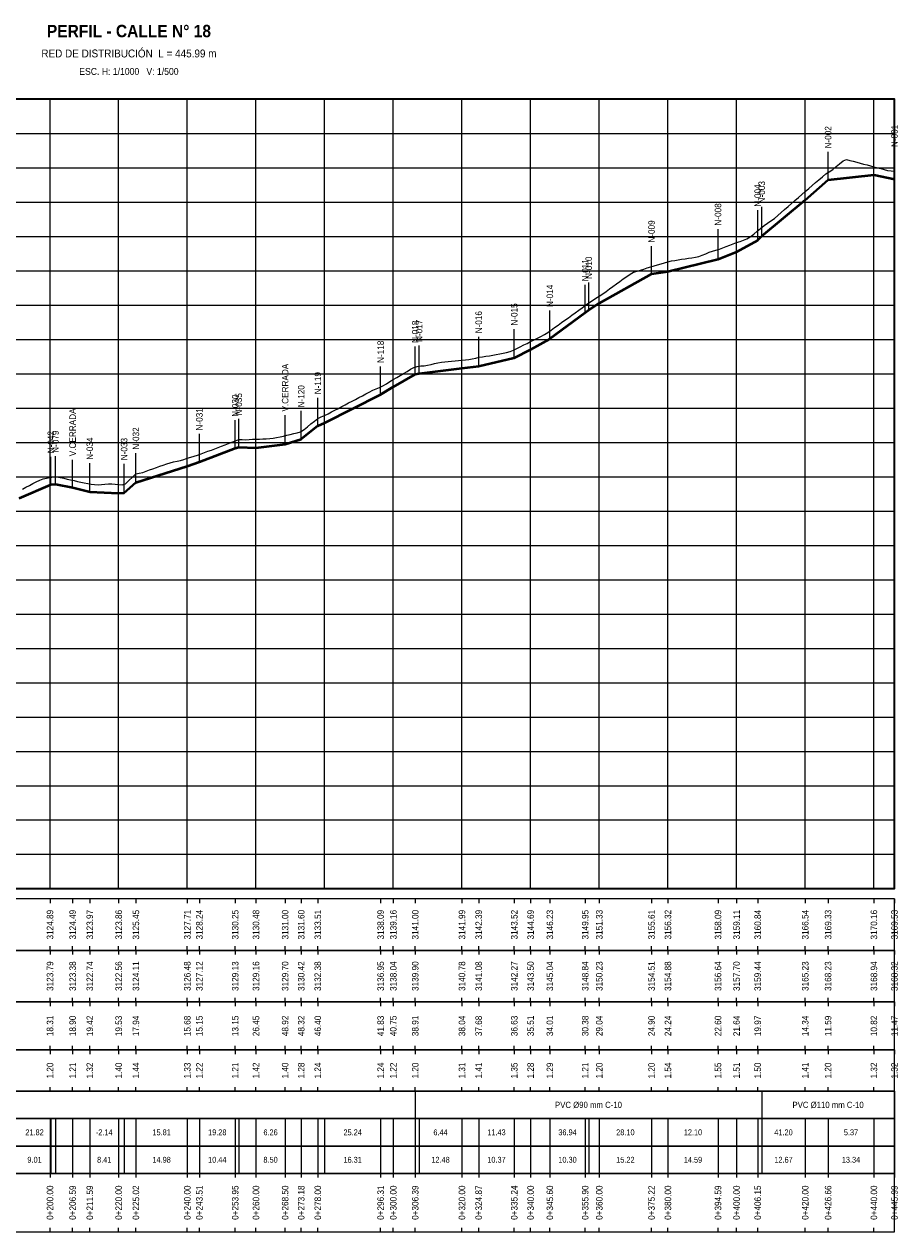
# Model space of a CAD drawing. Header units: metres. Extents: x 295850 to 310263, y 8095845 to 8104014.
# Tile 47 of 77: x 297929 to 298184, y 8098900 to 8099252. Entities that reach past the tile are written whole.
import ezdxf
from ezdxf.enums import TextEntityAlignment as Align

# ---------------------------------------------------------------- set-up
doc = ezdxf.new("R2010")
doc.units = ezdxf.units.M
for name, color, linetype, lineweight in [('PERF-BANDAS', 7, 'Continuous', 18), ('PERF-EST', 6, 'Continuous', 18), ('PERF-GRILLA', 252, 'Continuous', 9), ('PERF-MARCO', 7, 'Continuous', 35), ('PERF-RASANTE', 1, 'Continuous', 35), ('PERF-TERRENO', 32, 'Continuous', 25), ('PERF-TXT', 7, 'Continuous', 18)]:
    doc.layers.add(name, color=color, linetype=linetype, lineweight=lineweight)
doc.styles.add('ARIAL', font='arial.ttf')
doc.styles.add('ARIAL-B', font='arialbd.ttf')

# ---------------------------------------------------------------- blocks, each defined once
blk = doc.blocks.new('PERFIL_CALLE_N_18')
at = {"layer": 'PERF-BANDAS'}
for p, q in [((297936.79, 8098997), (297936.79, 8098995.8)), ((297943.38, 8098997), (297943.38, 8098995.8)), ((297948.38, 8098997), (297948.38, 8098995.8)), ((297956.79, 8098997), (297956.79, 8098995.8)), ((297961.81, 8098997), (297961.81, 8098995.8)), ((297976.79, 8098997), (297976.79, 8098995.8)), ((297980.3, 8098997), (297980.3, 8098995.8)), ((297990.74, 8098997), (297990.74, 8098995.8)), ((297996.79, 8098997), (297996.79, 8098995.8)), ((298005.29, 8098997), (298005.29, 8098995.8)), ((298009.97, 8098997), (298009.97, 8098995.8)), ((298014.79, 8098997), (298014.79, 8098995.8)), ((298033.1, 8098997), (298033.1, 8098995.8)), ((298036.79, 8098997), (298036.79, 8098995.8)), ((298043.18, 8098997), (298043.18, 8098995.8)), ((298056.79, 8098997), (298056.79, 8098995.8)), ((298061.66, 8098997), (298061.66, 8098995.8)), ((298072.03, 8098997), (298072.03, 8098995.8)), ((298076.79, 8098997), (298076.79, 8098995.8)), ((298082.39, 8098997), (298082.39, 8098995.8)), ((298092.69, 8098997), (298092.69, 8098995.8)), ((298096.79, 8098997), (298096.79, 8098995.8)), ((298112.01, 8098997), (298112.01, 8098995.8)), ((298116.79, 8098997), (298116.79, 8098995.8)), ((298131.38, 8098997), (298131.38, 8098995.8)), ((298136.79, 8098997), (298136.79, 8098995.8)), ((298142.94, 8098997), (298142.94, 8098995.8)), ((298156.79, 8098997), (298156.79, 8098995.8)), ((298163.45, 8098997), (298163.45, 8098995.8)), ((298176.79, 8098997), (298176.79, 8098995.8)), ((298182.78, 8098997), (298182.78, 8098995.8)), ((297936.79, 8098982), (297936.79, 8098983.2)), ((297943.38, 8098982), (297943.38, 8098983.2)), ((297948.38, 8098982), (297948.38, 8098983.2)), ((297956.79, 8098982), (297956.79, 8098983.2)), ((297961.81, 8098982), (297961.81, 8098983.2)), ((297976.79, 8098982), (297976.79, 8098983.2)), ((297980.3, 8098982), (297980.3, 8098983.2)), ((297990.74, 8098982), (297990.74, 8098983.2)), ((297996.79, 8098982), (297996.79, 8098983.2)), ((298005.29, 8098982), (298005.29, 8098983.2)), ((298009.97, 8098982), (298009.97, 8098983.2)), ((298014.79, 8098982), (298014.79, 8098983.2)), ((298033.1, 8098982), (298033.1, 8098983.2)), ((298036.79, 8098982), (298036.79, 8098983.2)), ((298043.18, 8098982), (298043.18, 8098983.2)), ((298056.79, 8098982), (298056.79, 8098983.2)), ((298061.66, 8098982), (298061.66, 8098983.2)), ((298072.03, 8098982), (298072.03, 8098983.2)), ((298076.79, 8098982), (298076.79, 8098983.2)), ((298082.39, 8098982), (298082.39, 8098983.2)), ((298092.69, 8098982), (298092.69, 8098983.2)), ((298096.79, 8098982), (298096.79, 8098983.2)), ((298112.01, 8098982), (298112.01, 8098983.2)), ((298116.79, 8098982), (298116.79, 8098983.2)), ((298131.38, 8098982), (298131.38, 8098983.2)), ((298136.79, 8098982), (298136.79, 8098983.2)), ((298142.94, 8098982), (298142.94, 8098983.2)), ((298156.79, 8098982), (298156.79, 8098983.2)), ((298163.45, 8098982), (298163.45, 8098983.2)), ((298176.79, 8098982), (298176.79, 8098983.2)), ((298182.78, 8098982), (298182.78, 8098983.2)), ((297936.79, 8098982), (297936.79, 8098980.8)), ((297943.38, 8098982), (297943.38, 8098980.8)), ((297948.38, 8098982), (297948.38, 8098980.8)), ((297956.79, 8098982), (297956.79, 8098980.8)), ((297961.81, 8098982), (297961.81, 8098980.8)), ((297976.79, 8098982), (297976.79, 8098980.8)), ((297980.3, 8098982), (297980.3, 8098980.8)), ((297990.74, 8098982), (297990.74, 8098980.8)), ((297996.79, 8098982), (297996.79, 8098980.8)), ((298005.29, 8098982), (298005.29, 8098980.8)), ((298009.97, 8098982), (298009.97, 8098980.8)), ((298014.79, 8098982), (298014.79, 8098980.8)), ((298033.1, 8098982), (298033.1, 8098980.8)), ((298036.79, 8098982), (298036.79, 8098980.8)), ((298043.18, 8098982), (298043.18, 8098980.8)), ((298056.79, 8098982), (298056.79, 8098980.8)), ((298061.66, 8098982), (298061.66, 8098980.8)), ((298072.03, 8098982), (298072.03, 8098980.8)), ((298076.79, 8098982), (298076.79, 8098980.8)), ((298082.39, 8098982), (298082.39, 8098980.8)), ((298092.69, 8098982), (298092.69, 8098980.8)), ((298096.79, 8098982), (298096.79, 8098980.8)), ((298112.01, 8098982), (298112.01, 8098980.8)), ((298116.79, 8098982), (298116.79, 8098980.8)), ((298131.38, 8098982), (298131.38, 8098980.8)), ((298136.79, 8098982), (298136.79, 8098980.8)), ((298142.94, 8098982), (298142.94, 8098980.8)), ((298156.79, 8098982), (298156.79, 8098980.8)), ((298163.45, 8098982), (298163.45, 8098980.8)), ((298176.79, 8098982), (298176.79, 8098980.8)), ((298182.78, 8098982), (298182.78, 8098980.8)), ((297936.79, 8098967), (297936.79, 8098968.2)), ((297936.79, 8098967), (297936.79, 8098965.8)), ((297943.38, 8098967), (297943.38, 8098968.2)), ((297943.38, 8098967), (297943.38, 8098965.8)), ((297948.38, 8098967), (297948.38, 8098968.2)), ((297948.38, 8098967), (297948.38, 8098965.8)), ((297956.79, 8098967), (297956.79, 8098968.2)), ((297956.79, 8098967), (297956.79, 8098965.8)), ((297961.81, 8098967), (297961.81, 8098968.2)), ((297961.81, 8098967), (297961.81, 8098965.8)), ((297976.79, 8098967), (297976.79, 8098968.2)), ((297976.79, 8098967), (297976.79, 8098965.8)), ((297980.3, 8098967), (297980.3, 8098968.2)), ((297980.3, 8098967), (297980.3, 8098965.8)), ((297990.74, 8098967), (297990.74, 8098968.2)), ((297990.74, 8098967), (297990.74, 8098965.8)), ((297996.79, 8098967), (297996.79, 8098968.2)), ((297996.79, 8098967), (297996.79, 8098965.8)), ((298005.29, 8098967), (298005.29, 8098968.2)), ((298005.29, 8098967), (298005.29, 8098965.8)), ((298009.97, 8098967), (298009.97, 8098968.2)), ((298009.97, 8098967), (298009.97, 8098965.8)), ((298014.79, 8098967), (298014.79, 8098968.2)), ((298014.79, 8098967), (298014.79, 8098965.8)), ((298033.1, 8098967), (298033.1, 8098968.2)), ((298033.1, 8098967), (298033.1, 8098965.8)), ((298036.79, 8098967), (298036.79, 8098968.2)), ((298036.79, 8098967), (298036.79, 8098965.8)), ((298043.18, 8098967), (298043.18, 8098968.2)), ((298043.18, 8098967), (298043.18, 8098965.8)), ((298056.79, 8098967), (298056.79, 8098968.2)), ((298056.79, 8098967), (298056.79, 8098965.8)), ((298061.66, 8098967), (298061.66, 8098968.2)), ((298061.66, 8098967), (298061.66, 8098965.8)), ((298072.03, 8098967), (298072.03, 8098968.2)), ((298072.03, 8098967), (298072.03, 8098965.8)), ((298076.79, 8098967), (298076.79, 8098968.2)), ((298076.79, 8098967), (298076.79, 8098965.8)), ((298082.39, 8098967), (298082.39, 8098968.2)), ((298082.39, 8098967), (298082.39, 8098965.8)), ((298092.69, 8098967), (298092.69, 8098968.2)), ((298092.69, 8098967), (298092.69, 8098965.8)), ((298096.79, 8098967), (298096.79, 8098968.2)), ((298096.79, 8098967), (298096.79, 8098965.8)), ((298112.01, 8098967), (298112.01, 8098968.2)), ((298112.01, 8098967), (298112.01, 8098965.8)), ((298116.79, 8098967), (298116.79, 8098968.2)), ((298116.79, 8098967), (298116.79, 8098965.8)), ((298131.38, 8098967), (298131.38, 8098968.2)), ((298131.38, 8098967), (298131.38, 8098965.8)), ((298136.79, 8098967), (298136.79, 8098968.2)), ((298136.79, 8098967), (298136.79, 8098965.8)), ((298142.94, 8098967), (298142.94, 8098968.2)), ((298142.94, 8098967), (298142.94, 8098965.8)), ((298156.79, 8098967), (298156.79, 8098968.2)), ((298156.79, 8098967), (298156.79, 8098965.8)), ((298163.45, 8098967), (298163.45, 8098968.2)), ((298163.45, 8098967), (298163.45, 8098965.8)), ((298176.79, 8098967), (298176.79, 8098968.2)), ((298176.79, 8098967), (298176.79, 8098965.8)), ((298182.78, 8098967), (298182.78, 8098968.2)), ((298182.78, 8098967), (298182.78, 8098965.8)), ((297936.79, 8098953), (297936.79, 8098954.2)), ((297936.79, 8098953), (297936.79, 8098951.8)), ((297943.38, 8098953), (297943.38, 8098954.2)), ((297943.38, 8098953), (297943.38, 8098951.8)), ((297948.38, 8098953), (297948.38, 8098954.2)), ((297948.38, 8098953), (297948.38, 8098951.8)), ((297956.79, 8098953), (297956.79, 8098954.2)), ((297956.79, 8098953), (297956.79, 8098951.8)), ((297961.81, 8098953), (297961.81, 8098954.2)), ((297961.81, 8098953), (297961.81, 8098951.8)), ((297976.79, 8098953), (297976.79, 8098954.2)), ((297976.79, 8098953), (297976.79, 8098951.8)), ((297980.3, 8098953), (297980.3, 8098954.2)), ((297980.3, 8098953), (297980.3, 8098951.8)), ((297990.74, 8098953), (297990.74, 8098954.2)), ((297990.74, 8098953), (297990.74, 8098951.8)), ((297996.79, 8098953), (297996.79, 8098954.2)), ((297996.79, 8098953), (297996.79, 8098951.8)), ((298005.29, 8098953), (298005.29, 8098954.2)), ((298005.29, 8098953), (298005.29, 8098951.8)), ((298009.97, 8098953), (298009.97, 8098954.2)), ((298009.97, 8098953), (298009.97, 8098951.8)), ((298014.79, 8098953), (298014.79, 8098954.2)), ((298014.79, 8098953), (298014.79, 8098951.8)), ((298033.1, 8098953), (298033.1, 8098954.2)), ((298033.1, 8098953), (298033.1, 8098951.8)), ((298036.79, 8098953), (298036.79, 8098954.2)), ((298036.79, 8098953), (298036.79, 8098951.8)), ((298043.18, 8098953), (298043.18, 8098954.2)), ((298043.18, 8098953), (298043.18, 8098951.8)), ((298056.79, 8098953), (298056.79, 8098954.2)), ((298056.79, 8098953), (298056.79, 8098951.8)), ((298061.66, 8098953), (298061.66, 8098954.2)), ((298061.66, 8098953), (298061.66, 8098951.8)), ((298072.03, 8098953), (298072.03, 8098954.2)), ((298072.03, 8098953), (298072.03, 8098951.8)), ((298076.79, 8098953), (298076.79, 8098954.2)), ((298076.79, 8098953), (298076.79, 8098951.8)), ((298082.39, 8098953), (298082.39, 8098954.2)), ((298082.39, 8098953), (298082.39, 8098951.8)), ((298092.69, 8098953), (298092.69, 8098954.2)), ((298092.69, 8098953), (298092.69, 8098951.8)), ((298096.79, 8098953), (298096.79, 8098954.2)), ((298096.79, 8098953), (298096.79, 8098951.8)), ((298112.01, 8098953), (298112.01, 8098954.2)), ((298112.01, 8098953), (298112.01, 8098951.8)), ((298116.79, 8098953), (298116.79, 8098954.2)), ((298116.79, 8098953), (298116.79, 8098951.8)), ((298131.38, 8098953), (298131.38, 8098954.2)), ((298131.38, 8098953), (298131.38, 8098951.8)), ((298136.79, 8098953), (298136.79, 8098954.2)), ((298136.79, 8098953), (298136.79, 8098951.8)), ((298142.94, 8098953), (298142.94, 8098954.2)), ((298142.94, 8098953), (298142.94, 8098951.8)), ((298156.79, 8098953), (298156.79, 8098954.2)), ((298156.79, 8098953), (298156.79, 8098951.8)), ((298163.45, 8098953), (298163.45, 8098954.2)), ((298163.45, 8098953), (298163.45, 8098951.8)), ((298176.79, 8098953), (298176.79, 8098954.2)), ((298176.79, 8098953), (298176.79, 8098951.8)), ((298182.78, 8098953), (298182.78, 8098954.2)), ((298182.78, 8098953), (298182.78, 8098951.8)), ((297936.79, 8098941), (297936.79, 8098942.2)), ((297943.38, 8098941), (297943.38, 8098942.2)), ((297948.38, 8098941), (297948.38, 8098942.2)), ((297956.79, 8098941), (297956.79, 8098942.2)), ((297961.81, 8098941), (297961.81, 8098942.2)), ((297976.79, 8098941), (297976.79, 8098942.2)), ((297980.3, 8098941), (297980.3, 8098942.2)), ((297990.74, 8098941), (297990.74, 8098942.2)), ((297996.79, 8098941), (297996.79, 8098942.2)), ((298005.29, 8098941), (298005.29, 8098942.2)), ((298009.97, 8098941), (298009.97, 8098942.2)), ((298014.79, 8098941), (298014.79, 8098942.2)), ((298033.1, 8098941), (298033.1, 8098942.2)), ((298036.79, 8098941), (298036.79, 8098942.2)), ((298043.18, 8098941), (298043.18, 8098942.2)), ((298043.18, 8098941), (298043.18, 8098933)), ((298056.79, 8098941), (298056.79, 8098942.2)), ((298061.66, 8098941), (298061.66, 8098942.2)), ((298072.03, 8098941), (298072.03, 8098942.2)), ((298076.79, 8098941), (298076.79, 8098942.2)), ((298082.39, 8098941), (298082.39, 8098942.2)), ((298092.69, 8098941), (298092.69, 8098942.2)), ((298096.79, 8098941), (298096.79, 8098942.2)), ((298112.01, 8098941), (298112.01, 8098942.2)), ((298116.79, 8098941), (298116.79, 8098942.2)), ((298131.38, 8098941), (298131.38, 8098942.2)), ((298136.79, 8098941), (298136.79, 8098942.2)), ((298142.94, 8098941), (298142.94, 8098942.2)), ((298144.12, 8098941), (298144.12, 8098933)), ((298156.79, 8098941), (298156.79, 8098942.2)), ((298163.45, 8098941), (298163.45, 8098942.2)), ((298176.79, 8098941), (298176.79, 8098942.2)), ((298182.78, 8098941), (298182.78, 8098942.2)), ((298182.78, 8098941), (298182.78, 8098933)), ((297936.79, 8098933), (297936.79, 8098925)), ((297937.02, 8098933), (297937.02, 8098925)), ((297938.38, 8098933), (297938.38, 8098925)), ((297943.38, 8098933), (297943.38, 8098925)), ((297948.38, 8098933), (297948.38, 8098925)), ((297956.79, 8098933), (297956.79, 8098925)), ((297958.38, 8098933), (297958.38, 8098925)), ((297961.81, 8098933), (297961.81, 8098925)), ((297976.79, 8098933), (297976.79, 8098925)), ((297980.3, 8098933), (297980.3, 8098925)), ((297990.74, 8098933), (297990.74, 8098925)), ((297991.78, 8098933), (297991.78, 8098925)), ((297996.79, 8098933), (297996.79, 8098925)), ((298005.29, 8098933), (298005.29, 8098925)), ((298009.97, 8098933), (298009.97, 8098925)), ((298014.79, 8098933), (298014.79, 8098925)), ((298016.79, 8098933), (298016.79, 8098925)), ((298033.1, 8098933), (298033.1, 8098925)), ((298036.79, 8098933), (298036.79, 8098925)), ((298043.18, 8098933), (298043.18, 8098925)), ((298044.31, 8098933), (298044.31, 8098925)), ((298056.79, 8098933), (298056.79, 8098925)), ((298061.66, 8098933), (298061.66, 8098925)), ((298072.03, 8098933), (298072.03, 8098925)), ((298076.79, 8098933), (298076.79, 8098925)), ((298082.39, 8098933), (298082.39, 8098925)), ((298092.69, 8098933), (298092.69, 8098925)), ((298093.73, 8098933), (298093.73, 8098925)), ((298096.79, 8098933), (298096.79, 8098925)), ((298112.01, 8098933), (298112.01, 8098925)), ((298116.79, 8098933), (298116.79, 8098925)), ((298131.38, 8098933), (298131.38, 8098925)), ((298136.79, 8098933), (298136.79, 8098925)), ((298142.94, 8098933), (298142.94, 8098925)), ((298144.12, 8098933), (298144.12, 8098925)), ((298156.79, 8098933), (298156.79, 8098925)), ((298163.45, 8098933), (298163.45, 8098925)), ((298176.79, 8098933), (298176.79, 8098925)), ((298182.78, 8098933), (298182.78, 8098925)), ((297936.79, 8098925), (297936.79, 8098917)), ((297937.02, 8098925), (297937.02, 8098917)), ((297938.38, 8098925), (297938.38, 8098917)), ((297943.38, 8098925), (297943.38, 8098917)), ((297948.38, 8098925), (297948.38, 8098917)), ((297956.79, 8098925), (297956.79, 8098917)), ((297958.38, 8098925), (297958.38, 8098917)), ((297961.81, 8098925), (297961.81, 8098917)), ((297976.79, 8098925), (297976.79, 8098917)), ((297980.3, 8098925), (297980.3, 8098917)), ((297990.74, 8098925), (297990.74, 8098917)), ((297991.78, 8098925), (297991.78, 8098917)), ((297996.79, 8098925), (297996.79, 8098917)), ((298005.29, 8098925), (298005.29, 8098917)), ((298009.97, 8098925), (298009.97, 8098917)), ((298014.79, 8098925), (298014.79, 8098917)), ((298016.79, 8098925), (298016.79, 8098917)), ((298033.1, 8098925), (298033.1, 8098917)), ((298036.79, 8098925), (298036.79, 8098917)), ((298043.18, 8098925), (298043.18, 8098917)), ((298044.31, 8098925), (298044.31, 8098917)), ((298056.79, 8098925), (298056.79, 8098917)), ((298061.66, 8098925), (298061.66, 8098917)), ((298072.03, 8098925), (298072.03, 8098917)), ((298076.79, 8098925), (298076.79, 8098917)), ((298082.39, 8098925), (298082.39, 8098917)), ((298092.69, 8098925), (298092.69, 8098917)), ((298093.73, 8098925), (298093.73, 8098917)), ((298096.79, 8098925), (298096.79, 8098917)), ((298112.01, 8098925), (298112.01, 8098917)), ((298116.79, 8098925), (298116.79, 8098917)), ((298131.38, 8098925), (298131.38, 8098917)), ((298136.79, 8098925), (298136.79, 8098917)), ((298142.94, 8098925), (298142.94, 8098917)), ((298144.12, 8098925), (298144.12, 8098917)), ((298156.79, 8098925), (298156.79, 8098917)), ((298163.45, 8098925), (298163.45, 8098917)), ((298176.79, 8098925), (298176.79, 8098917)), ((298182.78, 8098925), (298182.78, 8098917)), ((297936.79, 8098917), (297936.79, 8098915.8)), ((297943.38, 8098917), (297943.38, 8098915.8)), ((297948.38, 8098917), (297948.38, 8098915.8)), ((297956.79, 8098917), (297956.79, 8098915.8)), ((297961.81, 8098917), (297961.81, 8098915.8)), ((297976.79, 8098917), (297976.79, 8098915.8)), ((297980.3, 8098917), (297980.3, 8098915.8)), ((297990.74, 8098917), (297990.74, 8098915.8)), ((297996.79, 8098917), (297996.79, 8098915.8)), ((298005.29, 8098917), (298005.29, 8098915.8)), ((298009.97, 8098917), (298009.97, 8098915.8)), ((298014.79, 8098917), (298014.79, 8098915.8)), ((298033.1, 8098917), (298033.1, 8098915.8)), ((298036.79, 8098917), (298036.79, 8098915.8)), ((298043.18, 8098917), (298043.18, 8098915.8)), ((298056.79, 8098917), (298056.79, 8098915.8)), ((298061.66, 8098917), (298061.66, 8098915.8)), ((298072.03, 8098917), (298072.03, 8098915.8)), ((298076.79, 8098917), (298076.79, 8098915.8)), ((298082.39, 8098917), (298082.39, 8098915.8)), ((298092.69, 8098917), (298092.69, 8098915.8)), ((298096.79, 8098917), (298096.79, 8098915.8)), ((298112.01, 8098917), (298112.01, 8098915.8)), ((298116.79, 8098917), (298116.79, 8098915.8)), ((298131.38, 8098917), (298131.38, 8098915.8)), ((298136.79, 8098917), (298136.79, 8098915.8)), ((298142.94, 8098917), (298142.94, 8098915.8)), ((298156.79, 8098917), (298156.79, 8098915.8)), ((298163.45, 8098917), (298163.45, 8098915.8)), ((298176.79, 8098917), (298176.79, 8098915.8)), ((298182.78, 8098917), (298182.78, 8098915.8)), ((297936.79, 8098900), (297936.79, 8098901.2)), ((297943.38, 8098900), (297943.38, 8098901.2)), ((297948.38, 8098900), (297948.38, 8098901.2)), ((297956.79, 8098900), (297956.79, 8098901.2)), ((297961.81, 8098900), (297961.81, 8098901.2)), ((297976.79, 8098900), (297976.79, 8098901.2)), ((297980.3, 8098900), (297980.3, 8098901.2)), ((297990.74, 8098900), (297990.74, 8098901.2)), ((297996.79, 8098900), (297996.79, 8098901.2)), ((298005.29, 8098900), (298005.29, 8098901.2)), ((298009.97, 8098900), (298009.97, 8098901.2)), ((298014.79, 8098900), (298014.79, 8098901.2)), ((298033.1, 8098900), (298033.1, 8098901.2)), ((298036.79, 8098900), (298036.79, 8098901.2)), ((298043.18, 8098900), (298043.18, 8098901.2)), ((298056.79, 8098900), (298056.79, 8098901.2)), ((298061.66, 8098900), (298061.66, 8098901.2)), ((298072.03, 8098900), (298072.03, 8098901.2)), ((298076.79, 8098900), (298076.79, 8098901.2)), ((298082.39, 8098900), (298082.39, 8098901.2)), ((298092.69, 8098900), (298092.69, 8098901.2)), ((298096.79, 8098900), (298096.79, 8098901.2)), ((298112.01, 8098900), (298112.01, 8098901.2)), ((298116.79, 8098900), (298116.79, 8098901.2)), ((298131.38, 8098900), (298131.38, 8098901.2)), ((298136.79, 8098900), (298136.79, 8098901.2)), ((298142.94, 8098900), (298142.94, 8098901.2)), ((298156.79, 8098900), (298156.79, 8098901.2)), ((298163.45, 8098900), (298163.45, 8098901.2)), ((298176.79, 8098900), (298176.79, 8098901.2)), ((298182.78, 8098900), (298182.78, 8098901.2))]:
    blk.add_line(p, q, dxfattribs=at)
for points in [[(297676.79, 8098982), (298182.78, 8098982), (298182.78, 8098997), (297676.79, 8098997)], [(297676.79, 8098967), (298182.78, 8098967), (298182.78, 8098982), (297676.79, 8098982)], [(297676.79, 8098953), (298182.78, 8098953), (298182.78, 8098967), (297676.79, 8098967)], [(297676.79, 8098941), (298182.78, 8098941), (298182.78, 8098953), (297676.79, 8098953)], [(297676.79, 8098933), (298182.78, 8098933), (298182.78, 8098941), (297676.79, 8098941)], [(297676.79, 8098925), (298182.78, 8098925), (298182.78, 8098933), (297676.79, 8098933)], [(297676.79, 8098917), (298182.78, 8098917), (298182.78, 8098925), (297676.79, 8098925)], [(297676.79, 8098900), (298182.78, 8098900), (298182.78, 8098917), (297676.79, 8098917)]]:
    blk.add_lwpolyline(points, close=True, dxfattribs=at)
at = {"layer": 'PERF-EST'}
for p, q in [((298163.45, 8099206.45), (298163.45, 8099214.65)), ((298182.78, 8099206.63), (298182.78, 8099215.06)), ((298144.12, 8099190.03), (298144.12, 8099198.65)), ((298142.94, 8099188.89), (298142.94, 8099197.68)), ((298131.38, 8099183.28), (298131.38, 8099192.19)), ((298112.01, 8099179.01), (298112.01, 8099187.21)), ((298092.69, 8099167.68), (298092.69, 8099175.9)), ((298093.73, 8099168.45), (298093.73, 8099176.65)), ((298082.39, 8099160.07), (298082.39, 8099168.45)), ((298072.03, 8099154.54), (298072.03, 8099163.04)), ((298061.66, 8099152.17), (298061.66, 8099160.78)), ((298043.18, 8099149.8), (298043.18, 8099158)), ((298044.31, 8099149.95), (298044.31, 8099158.26)), ((298033.1, 8099143.89), (298033.1, 8099152.17)), ((298014.79, 8099134.75), (298014.79, 8099143.02)), ((298005.29, 8099129.39), (298005.29, 8099138)), ((298009.97, 8099130.85), (298009.97, 8099139.2)), ((297990.74, 8099128.26), (297990.74, 8099136.49)), ((297991.78, 8099128.56), (297991.78, 8099136.87)), ((297980.3, 8099124.24), (297980.3, 8099132.48)), ((297937.02, 8099117.63), (297937.02, 8099125.83)), ((297938.38, 8099117.79), (297938.38, 8099125.99)), ((297943.38, 8099116.76), (297943.38, 8099124.98)), ((297943.38, 8099116.76), (297943.38, 8099124.98)), ((297948.38, 8099115.49), (297948.38, 8099123.94)), ((297961.81, 8099118.23), (297961.81, 8099126.9)), ((297958.38, 8099115.22), (297958.38, 8099123.81))]:
    blk.add_line(p, q, dxfattribs=at)
at = {"layer": 'PERF-GRILLA'}
for p, q in [((297736.79, 8099230), (298182.78, 8099230)), ((297936.79, 8099000), (297936.79, 8099230)), ((297956.79, 8099000), (297956.79, 8099230)), ((297976.79, 8099000), (297976.79, 8099230)), ((297996.79, 8099000), (297996.79, 8099230)), ((298016.79, 8099000), (298016.79, 8099230)), ((298036.79, 8099000), (298036.79, 8099230)), ((298056.79, 8099000), (298056.79, 8099230)), ((298076.79, 8099000), (298076.79, 8099230)), ((298096.79, 8099000), (298096.79, 8099230)), ((298116.79, 8099000), (298116.79, 8099230)), ((298136.79, 8099000), (298136.79, 8099230)), ((298156.79, 8099000), (298156.79, 8099230)), ((298176.79, 8099000), (298176.79, 8099230)), ((297736.79, 8099220), (298182.78, 8099220)), ((297736.79, 8099210), (298182.78, 8099210)), ((297736.79, 8099200), (298182.78, 8099200)), ((297736.79, 8099190), (298182.78, 8099190)), ((297736.79, 8099180), (298182.78, 8099180)), ((297736.79, 8099170), (298182.78, 8099170)), ((297736.79, 8099160), (298182.78, 8099160)), ((297736.79, 8099150), (298182.78, 8099150)), ((297736.79, 8099140), (298182.78, 8099140)), ((297736.79, 8099130), (298182.78, 8099130)), ((297736.79, 8099120), (298182.78, 8099120)), ((297736.79, 8099110), (298182.78, 8099110)), ((297736.79, 8099100), (298182.78, 8099100)), ((297736.79, 8099090), (298182.78, 8099090)), ((297736.79, 8099080), (298182.78, 8099080)), ((297736.79, 8099070), (298182.78, 8099070)), ((297736.79, 8099060), (298182.78, 8099060)), ((297736.79, 8099050), (298182.78, 8099050)), ((297736.79, 8099040), (298182.78, 8099040)), ((297736.79, 8099030), (298182.78, 8099030)), ((297736.79, 8099020), (298182.78, 8099020)), ((297736.79, 8099010), (298182.78, 8099010)), ((297736.79, 8099000), (298182.78, 8099000))]:
    blk.add_line(p, q, dxfattribs=at)
at = {"layer": 'PERF-MARCO'}
blk.add_lwpolyline([(297736.79, 8099000), (298182.78, 8099000), (298182.78, 8099230), (297736.79, 8099230)], close=True, dxfattribs=at)
at = {"layer": 'PERF-RASANTE', "color": 5}
blk.add_lwpolyline([(297927.78, 8099113.85), (297936.79, 8099117.78), (297937.02, 8099117.83), (297938.38, 8099117.99), (297943.38, 8099116.96), (297948.38, 8099115.69), (297956.79, 8099115.33), (297958.38, 8099115.42), (297961.81, 8099118.43), (297976.79, 8099123.16), (297980.3, 8099124.44), (297990.74, 8099128.46), (297991.78, 8099128.76), (297996.79, 8099128.53), (298005.29, 8099129.59), (298009.97, 8099131.05), (298014.79, 8099134.95), (298016.79, 8099135.86), (298033.1, 8099144.09), (298036.79, 8099146.29), (298043.18, 8099150), (298044.31, 8099150.15), (298056.79, 8099151.76), (298061.66, 8099152.37), (298072.03, 8099154.74), (298076.79, 8099157.21), (298082.39, 8099160.28), (298092.69, 8099167.89), (298093.73, 8099168.65), (298096.79, 8099170.66), (298112.01, 8099179.21), (298116.79, 8099179.95), (298131.38, 8099183.48), (298136.79, 8099185.6), (298142.94, 8099189.08), (298144.12, 8099190.22), (298156.79, 8099200.67), (298163.45, 8099206.65), (298176.79, 8099208.08), (298182.78, 8099206.83)], dxfattribs=at)
at = {"layer": 'PERF-RASANTE'}
blk.add_lwpolyline([(297927.78, 8099113.65), (297936.79, 8099117.58), (297937.02, 8099117.63), (297938.38, 8099117.79), (297943.38, 8099116.76), (297948.38, 8099115.49), (297956.79, 8099115.13), (297958.38, 8099115.22), (297961.81, 8099118.23), (297976.79, 8099122.96), (297980.3, 8099124.24), (297990.74, 8099128.26), (297991.78, 8099128.56), (297996.79, 8099128.33), (298005.29, 8099129.39), (298009.97, 8099130.85), (298014.79, 8099134.75), (298016.79, 8099135.66), (298033.1, 8099143.89), (298036.79, 8099146.09), (298043.18, 8099149.8), (298044.31, 8099149.95), (298056.79, 8099151.56), (298061.66, 8099152.17), (298072.03, 8099154.54), (298076.79, 8099157.01), (298082.39, 8099160.08), (298092.69, 8099167.69), (298093.73, 8099168.45), (298096.79, 8099170.46), (298112.01, 8099179.01), (298116.79, 8099179.75), (298131.38, 8099183.28), (298136.79, 8099185.4), (298142.94, 8099188.88), (298144.12, 8099190.02), (298156.79, 8099200.47), (298163.45, 8099206.45), (298176.79, 8099207.88), (298182.78, 8099206.63)], dxfattribs=at)
at = {"layer": 'PERF-TERRENO'}
blk.add_lwpolyline([(297928.79, 8099116.39), (297929.79, 8099116.93), (297930.79, 8099117.47), (297931.79, 8099118.01), (297932.79, 8099118.55), (297933.79, 8099119.05), (297934.79, 8099119.4), (297935.79, 8099119.59), (297936.79, 8099119.78), (297937.79, 8099119.98), (297938.79, 8099120), (297939.79, 8099119.78), (297940.79, 8099119.56), (297941.79, 8099119.33), (297942.79, 8099119.11), (297943.79, 8099118.89), (297944.79, 8099118.67), (297945.79, 8099118.46), (297946.79, 8099118.25), (297947.79, 8099118.04), (297948.79, 8099117.87), (297949.79, 8099117.73), (297950.79, 8099117.65), (297951.79, 8099117.73), (297952.79, 8099117.82), (297953.79, 8099117.91), (297954.79, 8099117.94), (297955.79, 8099117.83), (297956.79, 8099117.73), (297957.79, 8099117.62), (297958.79, 8099117.95), (297959.79, 8099118.93), (297960.79, 8099119.92), (297961.79, 8099120.9), (297962.79, 8099121.08), (297963.79, 8099121.26), (297964.79, 8099121.62), (297965.79, 8099121.98), (297966.79, 8099122.34), (297967.79, 8099122.7), (297968.79, 8099123.07), (297969.79, 8099123.43), (297970.79, 8099123.79), (297971.79, 8099124.09), (297972.79, 8099124.31), (297973.79, 8099124.53), (297974.79, 8099124.76), (297975.79, 8099125.06), (297976.79, 8099125.42), (297977.79, 8099125.76), (297978.79, 8099126.03), (297979.79, 8099126.31), (297980.79, 8099126.64), (297981.79, 8099127.03), (297982.79, 8099127.42), (297983.79, 8099127.8), (297984.79, 8099128.19), (297985.79, 8099128.58), (297986.79, 8099128.96), (297987.79, 8099129.35), (297988.79, 8099129.74), (297989.79, 8099130.12), (297990.79, 8099130.51), (297991.79, 8099130.87), (297992.79, 8099130.85), (297993.79, 8099130.8), (297994.79, 8099130.88), (297995.79, 8099130.92), (297996.79, 8099130.96), (297997.79, 8099131), (297998.79, 8099131.04), (297999.79, 8099131.08), (298000.79, 8099131.12), (298001.79, 8099131.26), (298002.79, 8099131.46), (298003.79, 8099131.66), (298004.79, 8099131.88), (298005.79, 8099132.12), (298006.79, 8099132.36), (298007.79, 8099132.6), (298008.79, 8099132.83), (298009.79, 8099133.07), (298010.79, 8099133.78), (298011.79, 8099134.59), (298012.79, 8099135.4), (298013.79, 8099136.21), (298014.79, 8099137.03), (298015.79, 8099137.46), (298016.79, 8099137.9), (298017.79, 8099138.37), (298018.79, 8099138.89), (298019.79, 8099139.42), (298020.79, 8099139.94), (298021.79, 8099140.46), (298022.79, 8099140.99), (298023.79, 8099141.51), (298024.79, 8099142.03), (298025.79, 8099142.56), (298026.79, 8099143.09), (298027.79, 8099143.63), (298028.79, 8099144.17), (298029.79, 8099144.7), (298030.79, 8099145.24), (298031.79, 8099145.65), (298032.79, 8099146.01), (298033.79, 8099146.54), (298034.79, 8099147.13), (298035.79, 8099147.73), (298036.79, 8099148.33), (298037.79, 8099148.92), (298038.79, 8099149.52), (298039.79, 8099150.12), (298040.79, 8099150.72), (298041.79, 8099151.31), (298042.79, 8099151.89), (298043.79, 8099152.18), (298044.79, 8099152.34), (298045.79, 8099152.37), (298046.79, 8099152.49), (298047.79, 8099152.74), (298048.79, 8099152.98), (298049.79, 8099153.23), (298050.79, 8099153.36), (298051.79, 8099153.45), (298052.79, 8099153.55), (298053.79, 8099153.64), (298054.79, 8099153.75), (298055.79, 8099153.86), (298056.79, 8099153.98), (298057.79, 8099154.09), (298058.79, 8099154.2), (298059.79, 8099154.37), (298060.79, 8099154.59), (298061.79, 8099154.81), (298062.79, 8099154.96), (298063.79, 8099155.11), (298064.79, 8099155.27), (298065.79, 8099155.42), (298066.79, 8099155.62), (298067.79, 8099155.83), (298068.79, 8099156.04), (298069.79, 8099156.25), (298070.79, 8099156.47), (298071.79, 8099156.93), (298072.79, 8099157.42), (298073.79, 8099157.91), (298074.79, 8099158.4), (298075.79, 8099158.88), (298076.79, 8099159.37), (298077.79, 8099159.86), (298078.79, 8099160.35), (298079.79, 8099160.86), (298080.79, 8099161.41), (298081.79, 8099162.04), (298082.79, 8099162.73), (298083.79, 8099163.48), (298084.79, 8099164.2), (298085.79, 8099164.92), (298086.79, 8099165.64), (298087.79, 8099166.36), (298088.79, 8099167.09), (298089.79, 8099167.81), (298090.79, 8099168.53), (298091.79, 8099169.25), (298092.79, 8099169.97), (298093.79, 8099170.69), (298094.79, 8099171.35), (298095.79, 8099172), (298096.79, 8099172.66), (298097.79, 8099173.31), (298098.79, 8099174.01), (298099.79, 8099174.73), (298100.79, 8099175.46), (298101.79, 8099176.18), (298102.79, 8099176.91), (298103.79, 8099177.63), (298104.79, 8099178.36), (298105.79, 8099179.08), (298106.79, 8099179.61), (298107.79, 8099179.92), (298108.79, 8099180.23), (298109.79, 8099180.53), (298110.79, 8099180.84), (298111.79, 8099181.15), (298112.79, 8099181.45), (298113.79, 8099181.74), (298114.79, 8099182.04), (298115.79, 8099182.33), (298116.79, 8099182.63), (298117.79, 8099182.88), (298118.79, 8099183.04), (298119.79, 8099183.2), (298120.79, 8099183.36), (298121.79, 8099183.52), (298122.79, 8099183.67), (298123.79, 8099183.83), (298124.79, 8099183.99), (298125.79, 8099184.14), (298126.79, 8099184.55), (298127.79, 8099184.99), (298128.79, 8099185.43), (298129.79, 8099185.74), (298130.79, 8099186), (298131.79, 8099186.32), (298132.79, 8099186.7), (298133.79, 8099187.08), (298134.79, 8099187.46), (298135.79, 8099187.84), (298136.79, 8099188.22), (298137.79, 8099188.6), (298138.79, 8099188.98), (298139.79, 8099189.36), (298140.79, 8099189.87), (298141.79, 8099190.71), (298142.79, 8099191.55), (298143.79, 8099192.39), (298144.79, 8099193.17), (298145.79, 8099193.93), (298146.79, 8099194.53), (298147.79, 8099195.25), (298148.79, 8099196.11), (298149.79, 8099196.98), (298150.79, 8099197.86), (298151.79, 8099198.73), (298152.79, 8099199.6), (298153.79, 8099200.47), (298154.79, 8099201.34), (298155.79, 8099202.21), (298156.79, 8099203.09), (298157.79, 8099203.96), (298158.79, 8099204.83), (298159.79, 8099205.7), (298160.79, 8099206.57), (298161.79, 8099207.44), (298162.79, 8099208.27), (298163.79, 8099208.85), (298164.79, 8099209.5), (298165.79, 8099210.37), (298166.79, 8099211.23), (298167.79, 8099212.09), (298168.79, 8099212.45), (298169.79, 8099212.18), (298170.79, 8099211.92), (298171.79, 8099211.65), (298172.79, 8099211.38), (298173.79, 8099211.12), (298174.79, 8099210.85), (298175.79, 8099210.58), (298176.79, 8099210.32), (298177.79, 8099210.05), (298178.79, 8099209.78), (298179.79, 8099209.51), (298180.79, 8099209.25), (298181.79, 8099209.11), (298182.78, 8099209.06)], dxfattribs=at)
at = {"layer": 'PERF-EST', "style": 'ARIAL', "width": 0.9}
for s, p in [('N-002', (298163.45, 8099215.65)), ('N-001', (298182.78, 8099216.06)), ('N-004', (298142.94, 8099198.68)), ('N-003', (298144.12, 8099199.65)), ('N-008', (298131.38, 8099193.19)), ('N-009', (298112.01, 8099188.21)), ('N-010', (298093.73, 8099177.65)), ('N-011', (298092.69, 8099176.9)), ('N-014', (298082.39, 8099169.45)), ('N-015', (298072.03, 8099164.04)), ('N-016', (298061.66, 8099161.78)), ('N-018', (298043.18, 8099159)), ('N-017', (298044.31, 8099159.26)), ('N-118', (298033.1, 8099153.17)), ('V.CERRADA', (298005.29, 8099139)), ('N-119', (298014.79, 8099144.02)), ('N-120', (298009.97, 8099140.2)), ('N-030', (297990.74, 8099137.49)), ('N-035', (297991.78, 8099137.87)), ('V.CERRADA', (297943.38, 8099125.98)), ('V.CERRADA', (297943.38, 8099125.98)), ('N-031', (297980.3, 8099133.48)), ('N-042', (297937.02, 8099126.83)), ('N-079', (297938.38, 8099126.99)), ('N-034', (297948.38, 8099124.94)), ('N-033', (297958.38, 8099124.81)), ('N-032', (297961.81, 8099127.9))]:
    blk.add_text(s, height=1.9, rotation=90, dxfattribs=at).set_placement(p, align=Align.MIDDLE_LEFT)
at = {"layer": 'PERF-TXT', "width": 0.9}
for s, height, style, p in [('PERFIL - CALLE N° 18', 3.6, 'ARIAL-B', (297959.78, 8099247)), ('RED DE DISTRIBUCIÓN  L = 445.99 m', 2.3, 'ARIAL', (297959.78, 8099241.5)), ('ESC. H: 1/1000   V: 1/500', 2, 'ARIAL', (297959.78, 8099236.5))]:
    blk.add_text(s, height=height, dxfattribs=dict(at, style=style)).set_placement(p, align=Align.BOTTOM_CENTER)
at = {"layer": 'PERF-TXT', "style": 'ARIAL', "width": 0.9}
for s, p in [('3124.89', (297936.79, 8098989.5)), ('3124.49', (297943.38, 8098989.5)), ('3123.97', (297948.38, 8098989.5)), ('3123.86', (297956.79, 8098989.5)), ('3125.45', (297961.81, 8098989.5)), ('3127.71', (297976.79, 8098989.5)), ('3128.24', (297980.3, 8098989.5)), ('3130.25', (297990.74, 8098989.5)), ('3130.48', (297996.79, 8098989.5)), ('3131.00', (298005.29, 8098989.5)), ('3131.60', (298009.97, 8098989.5)), ('3133.51', (298014.79, 8098989.5)), ('3138.09', (298033.1, 8098989.5)), ('3139.16', (298036.79, 8098989.5)), ('3141.00', (298043.18, 8098989.5)), ('3141.99', (298056.79, 8098989.5)), ('3142.39', (298061.66, 8098989.5)), ('3143.52', (298072.03, 8098989.5)), ('3144.69', (298076.79, 8098989.5)), ('3146.23', (298082.39, 8098989.5)), ('3149.95', (298092.69, 8098989.5)), ('3151.33', (298096.79, 8098989.5)), ('3155.61', (298112.01, 8098989.5)), ('3156.32', (298116.79, 8098989.5)), ('3158.09', (298131.38, 8098989.5)), ('3159.11', (298136.79, 8098989.5)), ('3160.84', (298142.94, 8098989.5)), ('3166.54', (298156.79, 8098989.5)), ('3169.33', (298163.45, 8098989.5)), ('3170.16', (298176.79, 8098989.5)), ('3169.53', (298182.78, 8098989.5)), ('3123.79', (297936.79, 8098974.5)), ('3123.38', (297943.38, 8098974.5)), ('3122.74', (297948.38, 8098974.5)), ('3122.56', (297956.79, 8098974.5)), ('3124.11', (297961.81, 8098974.5)), ('3126.48', (297976.79, 8098974.5)), ('3127.12', (297980.3, 8098974.5)), ('3129.13', (297990.74, 8098974.5)), ('3129.16', (297996.79, 8098974.5)), ('3129.70', (298005.29, 8098974.5)), ('3130.42', (298009.97, 8098974.5)), ('3132.38', (298014.79, 8098974.5)), ('3136.95', (298033.1, 8098974.5)), ('3138.04', (298036.79, 8098974.5)), ('3139.90', (298043.18, 8098974.5)), ('3140.78', (298056.79, 8098974.5)), ('3141.08', (298061.66, 8098974.5)), ('3142.27', (298072.03, 8098974.5)), ('3143.50', (298076.79, 8098974.5)), ('3145.04', (298082.39, 8098974.5)), ('3148.84', (298092.69, 8098974.5)), ('3150.23', (298096.79, 8098974.5)), ('3154.51', (298112.01, 8098974.5)), ('3154.88', (298116.79, 8098974.5)), ('3156.64', (298131.38, 8098974.5)), ('3157.70', (298136.79, 8098974.5)), ('3159.44', (298142.94, 8098974.5)), ('3165.23', (298156.79, 8098974.5)), ('3168.23', (298163.45, 8098974.5)), ('3168.94', (298176.79, 8098974.5)), ('3168.32', (298182.78, 8098974.5)), ('18.31', (297936.79, 8098960)), ('18.90', (297943.38, 8098960)), ('19.42', (297948.38, 8098960)), ('19.53', (297956.79, 8098960)), ('17.94', (297961.81, 8098960)), ('15.68', (297976.79, 8098960)), ('15.15', (297980.3, 8098960)), ('13.15', (297990.74, 8098960)), ('26.45', (297996.79, 8098960)), ('48.92', (298005.29, 8098960)), ('48.32', (298009.97, 8098960)), ('46.40', (298014.79, 8098960)), ('41.83', (298033.1, 8098960)), ('40.75', (298036.79, 8098960)), ('38.91', (298043.18, 8098960)), ('38.04', (298056.79, 8098960)), ('37.68', (298061.66, 8098960)), ('36.63', (298072.03, 8098960)), ('35.51', (298076.79, 8098960)), ('34.01', (298082.39, 8098960)), ('30.38', (298092.69, 8098960)), ('29.04', (298096.79, 8098960)), ('24.90', (298112.01, 8098960)), ('24.24', (298116.79, 8098960)), ('22.60', (298131.38, 8098960)), ('21.64', (298136.79, 8098960)), ('19.97', (298142.94, 8098960)), ('14.34', (298156.79, 8098960)), ('11.59', (298163.45, 8098960)), ('10.82', (298176.79, 8098960)), ('11.47', (298182.78, 8098960)), ('1.20', (297936.79, 8098947)), ('1.21', (297943.38, 8098947)), ('1.32', (297948.38, 8098947)), ('1.40', (297956.79, 8098947)), ('1.44', (297961.81, 8098947)), ('1.33', (297976.79, 8098947)), ('1.22', (297980.3, 8098947)), ('1.21', (297990.74, 8098947)), ('1.42', (297996.79, 8098947)), ('1.40', (298005.29, 8098947)), ('1.28', (298009.97, 8098947)), ('1.24', (298014.79, 8098947)), ('1.24', (298033.1, 8098947)), ('1.22', (298036.79, 8098947)), ('1.20', (298043.18, 8098947)), ('1.31', (298056.79, 8098947)), ('1.41', (298061.66, 8098947)), ('1.35', (298072.03, 8098947)), ('1.28', (298076.79, 8098947)), ('1.29', (298082.39, 8098947)), ('1.21', (298092.69, 8098947)), ('1.20', (298096.79, 8098947)), ('1.20', (298112.01, 8098947)), ('1.54', (298116.79, 8098947)), ('1.55', (298131.38, 8098947)), ('1.51', (298136.79, 8098947)), ('1.50', (298142.94, 8098947)), ('1.41', (298156.79, 8098947)), ('1.20', (298163.45, 8098947)), ('1.32', (298176.79, 8098947)), ('1.32', (298182.78, 8098947)), ('0+200.00', (297936.79, 8098908.5)), ('0+206.59', (297943.38, 8098908.5)), ('0+211.59', (297948.38, 8098908.5)), ('0+220.00', (297956.79, 8098908.5)), ('0+225.02', (297961.81, 8098908.5)), ('0+240.00', (297976.79, 8098908.5)), ('0+243.51', (297980.3, 8098908.5)), ('0+253.95', (297990.74, 8098908.5)), ('0+260.00', (297996.79, 8098908.5)), ('0+268.50', (298005.29, 8098908.5)), ('0+273.18', (298009.97, 8098908.5)), ('0+278.00', (298014.79, 8098908.5)), ('0+296.31', (298033.1, 8098908.5)), ('0+300.00', (298036.79, 8098908.5)), ('0+306.39', (298043.18, 8098908.5)), ('0+320.00', (298056.79, 8098908.5)), ('0+324.87', (298061.66, 8098908.5)), ('0+335.24', (298072.03, 8098908.5)), ('0+340.00', (298076.79, 8098908.5)), ('0+345.60', (298082.39, 8098908.5)), ('0+355.90', (298092.69, 8098908.5)), ('0+360.00', (298096.79, 8098908.5)), ('0+375.22', (298112.01, 8098908.5)), ('0+380.00', (298116.79, 8098908.5)), ('0+394.59', (298131.38, 8098908.5)), ('0+400.00', (298136.79, 8098908.5)), ('0+406.15', (298142.94, 8098908.5)), ('0+420.00', (298156.79, 8098908.5)), ('0+426.66', (298163.45, 8098908.5)), ('0+440.00', (298176.79, 8098908.5)), ('0+445.99', (298182.78, 8098908.5))]:
    blk.add_text(s, height=1.9, rotation=90, dxfattribs=at).set_placement(p, align=Align.MIDDLE_CENTER)
for s, height, p in [('PVC Ø90 mm C-10', 1.8, (298093.65, 8098937)), ('PVC Ø110 mm C-10', 1.8, (298163.45, 8098937)), ('21.82', 1.7, (297932.29, 8098929)), ('-2.14', 1.7, (297952.59, 8098929)), ('15.81', 1.7, (297969.3, 8098929)), ('19.28', 1.7, (297985.52, 8098929)), ('6.26', 1.7, (298001.04, 8098929)), ('25.24', 1.7, (298024.95, 8098929)), ('6.44', 1.7, (298050.55, 8098929)), ('11.43', 1.7, (298066.85, 8098929)), ('36.94', 1.7, (298087.54, 8098929)), ('28.10', 1.7, (298104.4, 8098929)), ('12.10', 1.7, (298124.09, 8098929)), ('41.20', 1.7, (298150.46, 8098929)), ('5.37', 1.7, (298170.12, 8098929)), ('9.01', 1.7, (297932.29, 8098921)), ('8.41', 1.7, (297952.59, 8098921)), ('14.98', 1.7, (297969.3, 8098921)), ('10.44', 1.7, (297985.52, 8098921)), ('8.50', 1.7, (298001.04, 8098921)), ('16.31', 1.7, (298024.95, 8098921)), ('12.48', 1.7, (298050.55, 8098921)), ('10.37', 1.7, (298066.85, 8098921)), ('10.30', 1.7, (298087.54, 8098921)), ('15.22', 1.7, (298104.4, 8098921)), ('14.59', 1.7, (298124.09, 8098921)), ('12.67', 1.7, (298150.46, 8098921)), ('13.34', 1.7, (298170.12, 8098921))]:
    blk.add_text(s, height=height, dxfattribs=at).set_placement(p, align=Align.MIDDLE_CENTER)

msp = doc.modelspace()

# ---------------------------------------------------------------- block references
at = {"layer": 'PERF-MARCO'}
msp.add_blockref('PERFIL_CALLE_N_18', (0, 0), dxfattribs=at)

doc.saveas('drawing.dxf')
